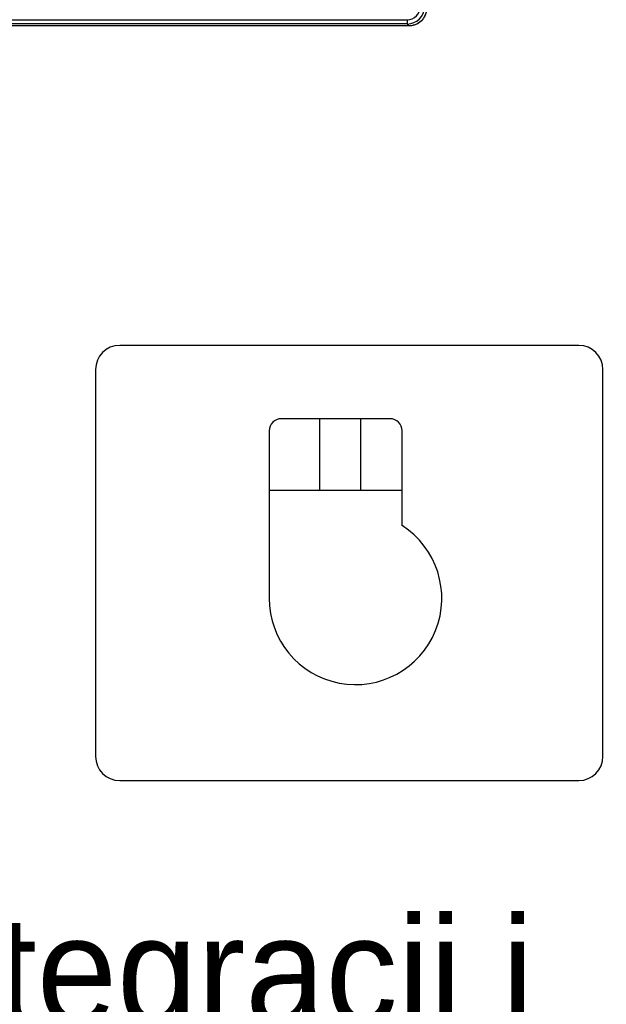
# Model space of a CAD drawing. Header units: centimetres. Extents: x 74448 to 96987, y -37016 to -10817.
# Tile 74 of 174: x 80828 to 80958, y -34908 to -34689. Entities that reach past the tile are written whole.
import ezdxf

# ---------------------------------------------------------------- set-up
doc = ezdxf.new("R2010")
doc.units = ezdxf.units.CM
doc.header["$LTSCALE"] = 0.02
doc.layers.get('0').update_dxf_attribs({"color": 8, "lineweight": 13})
doc.layers.add('_pk_opis legenda', color=7, linetype='Continuous')
doc.layers.add('INTEGRACJA', color=7, linetype='Continuous')
doc.layers.add('ei30', color=8, linetype='Continuous', lineweight=13)
doc.styles.get("Standard").update_dxf_attribs({"font": 'arial.ttf', "height": 12})
doc.styles.add('Tomasz_W legenda', font='TCM_____.TTF')

# ---------------------------------------------------------------- blocks, each defined once
blk = doc.blocks.new('AAT_LCD')
at = {"linetype": 'Continuous'}
for p, q in [((23.9, 280.6, -1912.3), (1830.1, 280.6, -1912.3)), ((1830.1, 275.2, -1912.3), (23.9, 275.2, -1912.3)), ((1832.4, 272.9, -1912.3), (1197.7, 272.9, -1912.3)), ((1830.1, 280.6, -1912.3), (1830.1, 275.2, -1912.3)), ((1832.4, 272.9, -1912.3), (1830.1, 275.2, -1912.3))]:
    blk.add_line(p, q, dxfattribs=at)
for major_axis, ratio, start_param, end_param in [((11.5, -11.5), 0.99628, 5.499651, 7.06672), ((-15.3, 15.3), 0.998133, 2.358058, 3.925127)]:
    blk.add_ellipse((1830, 296.8, -1912.3), major_axis=major_axis, ratio=ratio, start_param=start_param, end_param=end_param, dxfattribs=at)
at = {"linetype": 'Continuous', "extrusion": (0, 0, -1)}
blk.add_ellipse((1832.4, 294.5, -1912.3), major_axis=(15.3, -15.3), ratio=0.99628, start_param=5.499651, end_param=7.06672, dxfattribs=at)
at = {"linetype": 'Continuous'}
blk.add_open_spline([(1854, 294.4, -1912.3), (1854, 293.6, -1912.3), (1853.9, 292.1, -1912.3), (1853.5, 289.2, -1912.3), (1852.4, 286, -1912.3), (1850.6, 282.6, -1912.3), (1848.3, 279.6, -1912.3), (1845.4, 277, -1912.3), (1841.8, 274.8, -1912.3), (1838.3, 273.6, -1912.3), (1835.1, 273, -1912.3), (1833.3, 272.9, -1912.3), (1832.4, 272.9, -1912.3)], degree=3, knots=[0, 0, 0, 0, 0.067999, 0.13533, 0.255623, 0.367748, 0.477355, 0.589672, 0.710049, 0.844432, 0.919117, 1, 1, 1, 1], dxfattribs=at)
blk = doc.blocks.new('AAT_KLIENT_PC')
for p, q in [((3449.6, 368.7, 24), (2765.6, 368.7, 24)), ((2729.6, 332.7, 24), (2729.6, -243.3, 24)), ((3485.6, -243.3, 24), (3485.6, 332.7, 24)), ((3168.4, 259.5, 24), (3006.4, 259.5, 24)), ((3063.7, 153.1, 24), (3063.7, 259.5, 24)), ((3124.7, 153.1, 24), (3124.7, 259.5, 24)), ((2988.4, 241.5, 24), (2988.4, -7.9, 24)), ((3186.4, 100.2, 24), (3186.4, 241.5, 24)), ((2988.4, 153.1, 24), (3186.4, 153.1, 24)), ((2765.6, -279.3, 24), (3449.6, -279.3, 24))]:
    blk.add_line(p, q)
for centre, radius, start, end in [((2765.6, 332.7, 24), 36, 90, 180), ((3449.6, 332.7, 24), 36, 0, 90), ((3006.4, 241.5, 24), 18, 90, 180), ((3168.4, 241.5, 24), 18, 0, 90), ((3116.9, -7.9, 24), 128.6, 180, 57.3009), ((2765.6, -243.3, 24), 36, 180, 270), ((3449.6, -243.3, 24), 36, 270, 0)]:
    blk.add_arc(centre, radius, start, end)

msp = doc.modelspace()

# ---------------------------------------------------------------- block references
at = {"layer": 'INTEGRACJA'}
for name, p, xscale, yscale, zscale in [('AAT_LCD', (80588.66, -34738.83, 339.73), 0.1776549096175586, 0.1776549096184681, 0.1776549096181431), ('AAT_KLIENT_PC', (80436.7, -34816.5, 122.52), 0.1493649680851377, 0.1493649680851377, 0.1493649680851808)]:
    msp.add_blockref(name, p, dxfattribs=dict(at, xscale=xscale, yscale=yscale, zscale=zscale))

# ---------------------------------------------------------------- texts
at = {"layer": '_pk_opis legenda', "ltscale": 0.5, "insert": (80446.07, -34950.17, 126.11), "char_height": 24, "width": 660.3484, "attachment_point": 4, "line_spacing_factor": 0.825, "style": 'Tomasz_W legenda'}
msp.add_mtext('Stacja kliencka systemu integracji i wizualizacji systemów zabezpieczeń.\\PZintegrowane systemy:SSP, CCTV,\\PSSWiN', dxfattribs=at)
at = {"layer": 'ei30', "insert": (77365.56, -34824), "char_height": 16, "width": 598.0312, "attachment_point": 1}
msp.add_mtext('\\pi46.424;WYKONAĆ PRZEPONĘ POZIOMĄ METODĄ INIEKCJI \\P\\pi439.44;CIŚNIENIOWEJ', dxfattribs=at)

doc.saveas('drawing.dxf')
